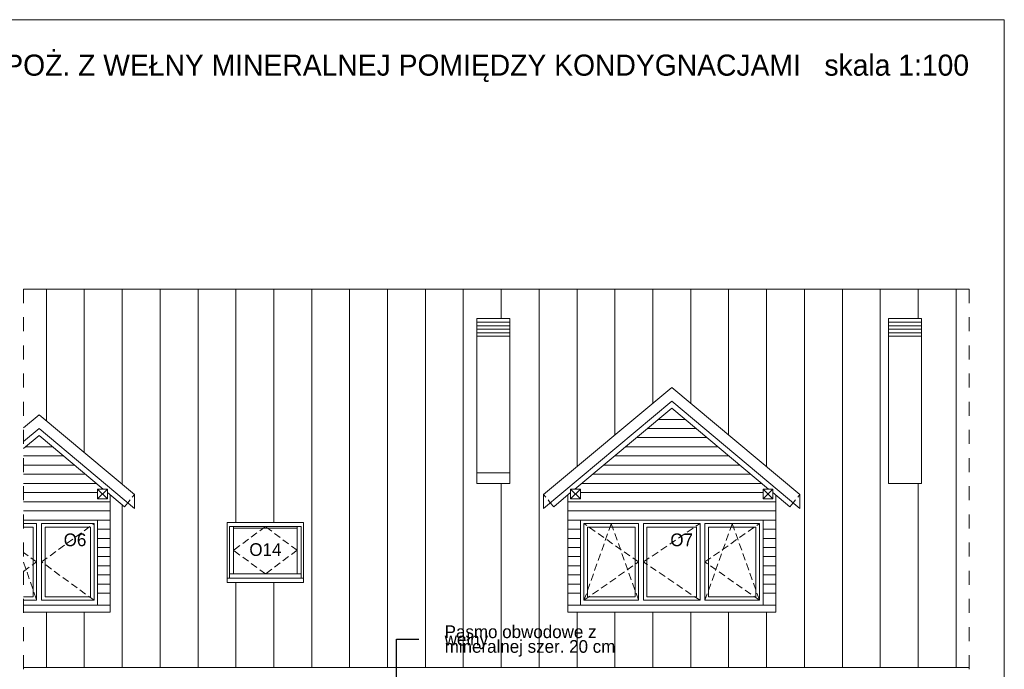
# Model space of a CAD drawing. Extents: x -149893 to 127691, y 5328 to 37028.
# Tile 88 of 88: x 113723 to 127691, y 27803 to 37028. Entities that reach past the tile are written whole.
import ezdxf

# ---------------------------------------------------------------- set-up
doc = ezdxf.new("R2010")
doc.units = 0
doc.header["$MEASUREMENT"] = 0
for name, pattern in [('Hidden Line', [100, 50, -50]), ('Krawędzie ukryte', [150, 100, -50]), ('Przerywana', [400, 200, -200])]:
    doc.linetypes.add(name, pattern=pattern)
for name, color, linetype, lineweight in [('A-Opisy_Nr_Pióra__21', 7, 'Continuous', 13), ('Arch okna_Nr_Pióra__5', 7, 'Continuous', 13), ('Arch opisy okien_Nr_Pióra__21', 7, 'Continuous', 13), ('Arch opisy_Nr_Pióra__21', 7, 'Continuous', 13), ('ARCH TABELA_Nr_Pióra__21', 7, 'Continuous', 13), ('INWENT DACH_Nr_Pióra__21', 7, 'Continuous', 13), ('INWENT KONST. DREWNIANA_Nr_Pióra__21', 7, 'Continuous', 13), ('INWENT OPISY_Nr_Pióra__21', 7, 'Continuous', 13), ('INWENT. OKNA_Nr_Pióra__21', 7, 'Continuous', 13), ('INWENT. OKNA_Nr_Pióra__5', 7, 'Continuous', 13), ('INWENT.ŚCIANY_Nr_Pióra__5', 7, 'Continuous', 13)]:
    doc.layers.add(name, color=color, linetype=linetype, lineweight=lineweight)
doc.layers.add('ARCH dach_Nr_Pióra__2', color=7, linetype='Continuous', lineweight=13, true_color=0x7f7f7f)
doc.styles.add('GENERATED_STYLE_12', font='txt')
doc.styles.add('GENERATED_STYLE_4', font='txt')
doc.styles.add('GENERATED_STYLE_8', font='txt')
doc.dimstyles.new('GENERATED_STYLE__8', dxfattribs={"dimtxt": 0.18, "dimasz": 109.44, "dimexe": 0.18, "dimexo": 0.0625, "dimgap": 0.09, "dimtad": 0, "dimtih": 1, "dimtoh": 1, "dimdec": 4, "dimzin": 0, "dimdsep": 46, "dimcen": 0.09, "dimadec": 0, "dimazin": 0, "dimtfac": 1, "dimtdec": 4, "dimtmove": 0, "dimatfit": 3, "dimldrblk": 'ARROWHEAD_11', "dimfxl": 0, "dimtolj": 1, "dimtzin": 0, "dimarcsym": 0})

# ---------------------------------------------------------------- blocks, each defined once
blk = doc.blocks.new('ARROWHEAD_11')
at = {"color": 0, "linetype": 'Continuous', "lineweight": 0}
blk.add_line((0, 0), (-1, 0), dxfattribs=at)
at = {"color": 0, "linetype": 'Continuous', "lineweight": 0, "const_width": 0.25, "flags": 128}
blk.add_lwpolyline([(-0.125, 0, 1), (0.125, 0, 1)], format="xyb", close=True, dxfattribs=at)

msp = doc.modelspace()

# ---------------------------------------------------------------- linework, layer by layer
at = {"layer": 'ARCH dach_Nr_Pióra__2', "linetype": 'Continuous'}
for p, q in [((114101.9, 33202.8), (114101.9, 31329.4)), ((114639.6, 33202.8), (114639.6, 30880.1)), ((115177.3, 33202.8), (115177.3, 30430.7)), ((115715, 33202.8), (115715, 27828.4)), ((116252.7, 33202.8), (116252.7, 27828.4)), ((116790.3, 33202.8), (116790.3, 29889.3)), ((117328, 33202.8), (117328, 29889.3)), ((117865.7, 33202.8), (117865.7, 27828.4)), ((118403.4, 33202.8), (118403.4, 27828.4)), ((118941.1, 33202.8), (118941.1, 27828.4)), ((119478.7, 33202.8), (119478.7, 27828.4)), ((120016.4, 33202.8), (120016.4, 27828.4)), ((120554.1, 33202.8), (120554.1, 32782.8)), ((121091.8, 33202.8), (121091.8, 27828.4)), ((121629.5, 33202.8), (121629.5, 30681.7)), ((122167.2, 33202.8), (122167.2, 31131)), ((122704.8, 33202.8), (122704.8, 31580.3)), ((123242.5, 33202.8), (123242.5, 31579.6)), ((123780.2, 33202.8), (123780.2, 31130.3)), ((124317.9, 33202.8), (124317.9, 30680.9)), ((124855.6, 33202.8), (124855.6, 27828.4)), ((125393.3, 33202.8), (125393.3, 27828.4)), ((125930.9, 33202.8), (125930.9, 27828.4)), ((126468.6, 33202.8), (126468.6, 32782.8)), ((127006.3, 33202.8), (127006.3, 27828.4)), ((120208.3, 32732.8), (120678.3, 32732.8)), ((126048.3, 32732.8), (126518.3, 32732.8)), ((120208.3, 32682.8), (120678.3, 32682.8)), ((120208.3, 32632.8), (120678.3, 32632.8)), ((120208.3, 32582.8), (120678.3, 32582.8)), ((126048.3, 32682.8), (126518.3, 32682.8)), ((126048.3, 32632.8), (126518.3, 32632.8)), ((126048.3, 32582.8), (126518.3, 32582.8)), ((120208.3, 32532.8), (120678.3, 32532.8)), ((126048.3, 32532.8), (126518.3, 32532.8)), ((123163, 31352.8), (122783.5, 31352.8)), ((123318.6, 31222.8), (122627.9, 31222.8)), ((123474.2, 31092.8), (122472.4, 31092.8)), ((114189.7, 30962.8), (113806.8, 30962.8)), ((123629.7, 30962.8), (122316.8, 30962.8)), ((114345.3, 30832.8), (113778.3, 30832.8)), ((123785.3, 30832.8), (122161.2, 30832.8)), ((114500.8, 30702.8), (113778.3, 30702.8)), ((120208.3, 30590.8), (120678.3, 30590.8)), ((123940.8, 30702.8), (122005.7, 30702.8)), ((114656.4, 30572.8), (113778.3, 30572.8)), ((124096.4, 30572.8), (121850.1, 30572.8)), ((114812, 30442.8), (113778.3, 30442.8)), ((114828.3, 30312.8), (113778.3, 30312.8)), ((120554.1, 30440.8), (120554.1, 27828.4)), ((124268.3, 30312.8), (121678.3, 30312.8)), ((124252, 30442.8), (121694.6, 30442.8)), ((126468.6, 30440.8), (126468.6, 27828.4)), ((115008.3, 30182.8), (113778.3, 30182.8)), ((124448.3, 30182.8), (121498.3, 30182.8)), ((115008.3, 30052.8), (113778.3, 30052.8)), ((115177.3, 30137.5), (115177.3, 27828.4)), ((124448.3, 30052.8), (121498.3, 30052.8)), ((114828.3, 29922.8), (115008.3, 29922.8)), ((121678.3, 29922.8), (121498.3, 29922.8)), ((124268.3, 29922.8), (124448.3, 29922.8)), ((114828.3, 29792.8), (115008.3, 29792.8)), ((121678.3, 29792.8), (121498.3, 29792.8)), ((124268.3, 29792.8), (124448.3, 29792.8)), ((114828.3, 29662.8), (115008.3, 29662.8)), ((121678.3, 29662.8), (121498.3, 29662.8)), ((124268.3, 29662.8), (124448.3, 29662.8)), ((114828.3, 29532.8), (115008.3, 29532.8)), ((121678.3, 29532.8), (121498.3, 29532.8)), ((124268.3, 29532.8), (124448.3, 29532.8)), ((114828.3, 29402.8), (115008.3, 29402.8)), ((121678.3, 29402.8), (121498.3, 29402.8)), ((124268.3, 29402.8), (124448.3, 29402.8)), ((114828.3, 29272.8), (115008.3, 29272.8)), ((121678.3, 29272.8), (121498.3, 29272.8)), ((124268.3, 29272.8), (124448.3, 29272.8)), ((114828.3, 29142.8), (115008.3, 29142.8)), ((121678.3, 29142.8), (121498.3, 29142.8)), ((124268.3, 29142.8), (124448.3, 29142.8)), ((114828.3, 29012.8), (115008.3, 29012.8)), ((116790.3, 29036.9), (116790.3, 27828.4)), ((117328, 29036.9), (117328, 27828.4)), ((121678.3, 29012.8), (121498.3, 29012.8)), ((124268.3, 29012.8), (124448.3, 29012.8)), ((114828.3, 28882.8), (115008.3, 28882.8)), ((121678.3, 28882.8), (121498.3, 28882.8)), ((124268.3, 28882.8), (124448.3, 28882.8)), ((114101.9, 28612.8), (114101.9, 27828.4)), ((114639.6, 28612.8), (114639.6, 27828.4)), ((121629.5, 28612.8), (121629.5, 27828.4)), ((122167.2, 28612.8), (122167.2, 27828.4)), ((122704.8, 28612.8), (122704.8, 27828.4)), ((123242.5, 28612.8), (123242.5, 27828.4)), ((123780.2, 28612.8), (123780.2, 27828.4)), ((124317.9, 28612.8), (124317.9, 27828.4))]:
    msp.add_line(p, q, dxfattribs=at)
at = {"layer": 'Arch okna_Nr_Pióra__5', "linetype": 'Krawędzie ukryte'}
for p, q in [((114033.3, 29327.8), (114778.3, 29872.8)), ((122502, 29327.8), (121728.3, 29872.8)), ((121728.3, 28782.8), (122115.1, 29872.8)), ((122115.1, 29872.8), (122502, 28782.8)), ((122572, 29327.8), (123374.5, 29872.8)), ((123444.5, 29327.8), (124218.3, 29872.8)), ((123444.5, 28782.8), (123831.4, 29872.8)), ((123831.4, 29872.8), (124218.3, 28782.8)), ((113963.3, 29327.8), (113778.3, 29463.2)), ((113778.3, 29192.5), (113963.3, 29327.8)), ((113778.3, 29324.2), (113963.3, 28782.8)), ((114778.3, 28782.8), (114033.3, 29327.8)), ((121728.3, 28782.8), (122502, 29327.8)), ((123374.5, 28782.8), (122572, 29327.8)), ((124218.3, 28782.8), (123444.5, 29327.8))]:
    msp.add_line(p, q, dxfattribs=at)
at = {"layer": 'ARCH TABELA_Nr_Pióra__21', "linetype": 'Continuous'}
for p, q in [((85891.1, 37028.4), (127691.1, 37028.4)), ((127691.1, 37028.4), (127691.1, 7328.4))]:
    msp.add_line(p, q, dxfattribs=at)
at = {"layer": 'INWENT DACH_Nr_Pióra__21', "linetype": 'Continuous'}
for p, q in [((127191.1, 33202.8), (113778.3, 33202.8)), ((122973.3, 31804.7), (121154, 30284.3)), ((122973.3, 31804.7), (124792.5, 30284.3)), ((122973.3, 31609.2), (121154, 30088.8)), ((122973.3, 31609.2), (124792.5, 30088.8)), ((121598.8, 30362.8), (122973.3, 31511.4)), ((124347.7, 30362.8), (122973.3, 31511.4)), ((113998.3, 31416.1), (113778.3, 31232.2)), ((113998.3, 31416.1), (115352.5, 30284.3)), ((113998.3, 31220.6), (113778.3, 31036.7)), ((113998.3, 31220.6), (115352.5, 30088.8)), ((113778.3, 30939), (113998.3, 31122.8)), ((114907.7, 30362.8), (113998.3, 31122.8)), ((115208.3, 30111.6), (114968.3, 30312.2)), ((121298.3, 30111.6), (121538.3, 30312.2)), ((124648.3, 30111.6), (124408.3, 30312.2)), ((115352.5, 30284.3), (115352.5, 30088.8)), ((121154, 30284.3), (121154, 30088.8)), ((124792.5, 30284.3), (124792.5, 30088.8)), ((115256.4, 30169.2), (115208.3, 30111.6)), ((121250.2, 30169.2), (121298.3, 30111.6)), ((124696.4, 30169.2), (124648.3, 30111.6)), ((127191.1, 27828.4), (113778.3, 27828.4))]:
    msp.add_line(p, q, dxfattribs=at)
at = {"layer": 'INWENT DACH_Nr_Pióra__21', "linetype": 'Hidden Line'}
for p, q in [((115352.5, 30284.3), (115256.4, 30169.2)), ((121154, 30284.3), (121250.2, 30169.2)), ((124792.5, 30284.3), (124696.4, 30169.2))]:
    msp.add_line(p, q, dxfattribs=at)
at = {"layer": 'INWENT KONST. DREWNIANA_Nr_Pióra__21', "linetype": 'Continuous'}
for p, q in [((114968.3, 30222.8), (114828.3, 30362.8)), ((114828.3, 30222.8), (114968.3, 30362.8)), ((114828.3, 30362.8), (114828.3, 30222.8)), ((114968.3, 30362.8), (114828.3, 30362.8)), ((114968.3, 30222.8), (114968.3, 30362.8)), ((121538.3, 30222.8), (121678.3, 30362.8)), ((121678.3, 30222.8), (121538.3, 30362.8)), ((121538.3, 30362.8), (121678.3, 30362.8)), ((121538.3, 30222.8), (121538.3, 30362.8)), ((121678.3, 30362.8), (121678.3, 30222.8)), ((124408.3, 30222.8), (124268.3, 30362.8)), ((124268.3, 30222.8), (124408.3, 30362.8)), ((124268.3, 30362.8), (124268.3, 30222.8)), ((124408.3, 30362.8), (124268.3, 30362.8)), ((124408.3, 30222.8), (124408.3, 30362.8)), ((114828.3, 30222.8), (114968.3, 30222.8)), ((121678.3, 30222.8), (121538.3, 30222.8)), ((124268.3, 30222.8), (124408.3, 30222.8))]:
    msp.add_line(p, q, dxfattribs=at)
at = {"layer": 'INWENT OPISY_Nr_Pióra__21', "linetype": 'Przerywana'}
for p, q in [((113778.3, 33202.8), (113778.3, 19643.5)), ((127191.1, 33202.8), (127191.1, 19692.8))]:
    msp.add_line(p, q, dxfattribs=at)
at = {"layer": 'INWENT. OKNA_Nr_Pióra__21', "linetype": 'Continuous'}
for p, q in [((117748.3, 29889.3), (116668.3, 29889.3)), ((116668.3, 29889.3), (116668.3, 29036.9)), ((116698.3, 29096.9), (116698.3, 29829.3)), ((117718.3, 29829.3), (116698.3, 29829.3)), ((116758.3, 29156.9), (116758.3, 29829.3)), ((117658.3, 29809.3), (116758.3, 29809.3)), ((117658.3, 29156.9), (117658.3, 29829.3)), ((117718.3, 29096.9), (117718.3, 29829.3)), ((117748.3, 29036.9), (117748.3, 29889.3)), ((116668.3, 29096.9), (117748.3, 29096.9)), ((116698.3, 29156.9), (117718.3, 29156.9)), ((116668.3, 29036.9), (117748.3, 29036.9))]:
    msp.add_line(p, q, dxfattribs=at)
at = {"layer": 'INWENT. OKNA_Nr_Pióra__21', "linetype": 'Krawędzie ukryte'}
for p, q in [((117208.3, 29829.3), (116758.3, 29493.1)), ((117658.3, 29493.1), (117208.3, 29829.3)), ((117208.3, 29156.9), (116758.3, 29493.1)), ((117658.3, 29493.1), (117208.3, 29156.9))]:
    msp.add_line(p, q, dxfattribs=at)
at = {"layer": 'INWENT. OKNA_Nr_Pióra__5', "linetype": 'Continuous'}
for p, q in [((113963.3, 29872.8), (113778.3, 29872.8)), ((113913.3, 29822.8), (113778.3, 29822.8)), ((113913.3, 29822.8), (113913.3, 28832.8)), ((113963.3, 29872.8), (113963.3, 28782.8)), ((114778.3, 29872.8), (114033.3, 29872.8)), ((114033.3, 29872.8), (114033.3, 28782.8)), ((114083.3, 29822.8), (114083.3, 28832.8)), ((114728.3, 29822.8), (114083.3, 29822.8)), ((114728.3, 29822.8), (114728.3, 28832.8)), ((114778.3, 29872.8), (114778.3, 28782.8)), ((121728.3, 29872.8), (121728.3, 28782.8)), ((122502, 29872.8), (121728.3, 29872.8)), ((121778.3, 29822.8), (121778.3, 28832.8)), ((122452, 29822.8), (121778.3, 29822.8)), ((122452, 29822.8), (122452, 28832.8)), ((122502, 29872.8), (122502, 28782.8)), ((123374.5, 29872.8), (122572, 29872.8)), ((122572, 29872.8), (122572, 28782.8)), ((122622, 29822.8), (122622, 28832.8)), ((123324.5, 29822.8), (122622, 29822.8)), ((123324.5, 29822.8), (123324.5, 28832.8)), ((123374.5, 29872.8), (123374.5, 28782.8)), ((123444.5, 29872.8), (123444.5, 28782.8)), ((123444.5, 29872.8), (124218.3, 29872.8)), ((123494.5, 29822.8), (124168.3, 29822.8)), ((123494.5, 29822.8), (123494.5, 28832.8)), ((124168.3, 29822.8), (124168.3, 28832.8)), ((124218.3, 29872.8), (124218.3, 28782.8)), ((113913.3, 28832.8), (113778.3, 28832.8)), ((113963.3, 28782.8), (113778.3, 28782.8)), ((114778.3, 28782.8), (114033.3, 28782.8)), ((114728.3, 28832.8), (114083.3, 28832.8)), ((122502, 28782.8), (121728.3, 28782.8)), ((122452, 28832.8), (121778.3, 28832.8)), ((123374.5, 28782.8), (122572, 28782.8)), ((123324.5, 28832.8), (122622, 28832.8)), ((123444.5, 28782.8), (124218.3, 28782.8)), ((123494.5, 28832.8), (124168.3, 28832.8))]:
    msp.add_line(p, q, dxfattribs=at)
at = {"layer": 'INWENT.ŚCIANY_Nr_Pióra__5', "linetype": 'Continuous'}
for p, q in [((120208.3, 32782.8), (120208.3, 30440.8)), ((120208.3, 32782.8), (120678.3, 32782.8)), ((120678.3, 32782.8), (120678.3, 30440.8)), ((126048.3, 32782.8), (126048.3, 30440.8)), ((126048.3, 32782.8), (126518.3, 32782.8)), ((126518.3, 32782.8), (126518.3, 30440.8)), ((120208.3, 30440.8), (120678.3, 30440.8)), ((126048.3, 30440.8), (126518.3, 30440.8)), ((115008.3, 30278.8), (115008.3, 28612.8)), ((121498.3, 30278.8), (121498.3, 28612.8)), ((124448.3, 30278.8), (124448.3, 28612.8)), ((114828.3, 29922.8), (113778.3, 29922.8)), ((114828.3, 29922.8), (114828.3, 28712.8)), ((124268.3, 29922.8), (121678.3, 29922.8)), ((121678.3, 29922.8), (121678.3, 28712.8)), ((124268.3, 29922.8), (124268.3, 28712.8)), ((115008.3, 28712.8), (113778.3, 28712.8)), ((124448.3, 28712.8), (121498.3, 28712.8)), ((115008.3, 28612.8), (113778.3, 28612.8)), ((124448.3, 28612.8), (121498.3, 28612.8))]:
    msp.add_line(p, q, dxfattribs=at)

# ---------------------------------------------------------------- texts
at = {"layer": 'A-Opisy_Nr_Pióra__21', "linetype": 'Continuous', "insert": (127191.1, 36532.9), "char_height": 300, "attachment_point": 3, "style": 'GENERATED_STYLE_12'}
msp.add_mtext('{SCHEMATY PASM PPOŻ. Z WEŁNY MINERALNEJ POMIĘDZY KONDYGNACJAMI   skala 1:100}', dxfattribs=at)
at = {"layer": 'Arch opisy okien_Nr_Pióra__21', "linetype": 'Continuous', "char_height": 180, "style": 'GENERATED_STYLE_8'}
for s, insert, attachment_point in [('{O6}', (114668.3, 29731.7), 3), ('{O7}', (123274.5, 29731.7), 3), ('{O14}', (117208.3, 29593.3), 2)]:
    msp.add_mtext(s, dxfattribs=dict(at, insert=insert, attachment_point=attachment_point))
at = {"layer": 'Arch opisy_Nr_Pióra__21', "linetype": 'Continuous', "insert": (119751.9, 28205.1), "char_height": 180, "width": 2669.93, "attachment_point": 4, "line_spacing_factor": 0.347509, "style": 'GENERATED_STYLE_4'}
msp.add_mtext('{Pasmo obwodowe z wełny \\Pmineralnej szer. 20 cm}', dxfattribs=at)

# ---------------------------------------------------------------- leaders
at = {"layer": 'Arch opisy_Nr_Pióra__21', "linetype": 'Continuous', "annotation_type": 0, "has_hookline": 1, "hookline_direction": 1, "text_width": 2374.3}
msp.add_leader([(119068.3, 26876), (119068.3, 28230.9), (119384.3, 28230.9)], dimstyle='GENERATED_STYLE__8', dxfattribs=at)

doc.saveas('drawing.dxf')
